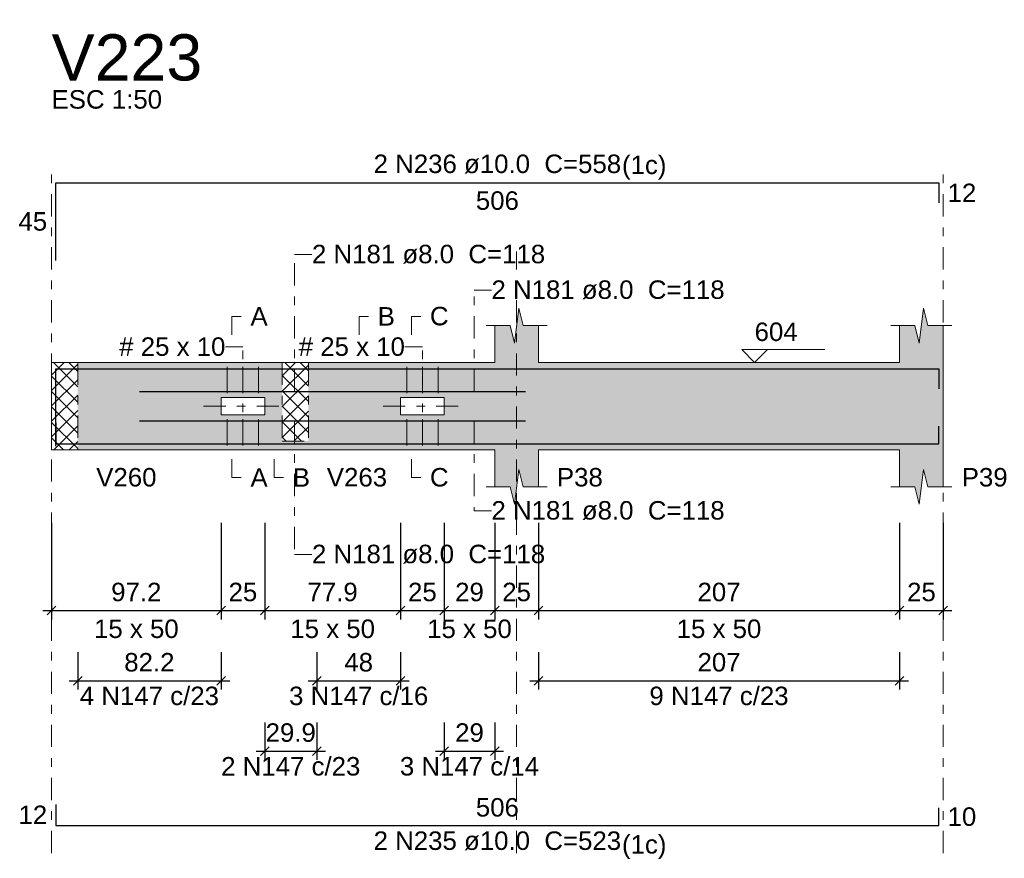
# Model space of a CAD drawing. Header units: millimetres. Extents: x 0 to 119, y 0 to 84.
# Tile 4 of 30: x 19 to 31, y 18 to 28. Entities that reach past the tile are written whole.
import ezdxf

# ---------------------------------------------------------------- set-up
doc = ezdxf.new("R2010")
doc.units = ezdxf.units.MM
doc.header["$MEASUREMENT"] = 0
doc.linetypes.add('DASHDOT', pattern=[2.54, 1.27, -0.635, 0, -0.635])
doc.linetypes.add('NULL', pattern=[0])
doc.layers.get('0').update_dxf_attribs({"lineweight": 18})
for name, color, linetype, lineweight in [('Descrição da armadura', 7, 'Continuous', 0), ('DT-Arm complementar', 5, 'Continuous', 5), ('DT-Barras na forma', 2, 'Continuous', 30), ('DT-Barras rebatidas', 2, 'Continuous', 30), ('DT-Cotas', 9, 'Continuous', 5), ('DT-Forma', 5, 'Continuous', 5), ('DT-Hachura forma vigas', 254, 'Continuous', 5), ('DT-Hachura intersecção vigas', 9, 'Continuous', 5), ('DT-Pontilhado', 9, 'DASHDOT', 5), ('DT-Textos', 7, 'Continuous', 5), ('DT-Título', 3, 'Continuous', 20), ('Textos armaduras', 7, 'Continuous', 0)]:
    doc.layers.add(name, color=color, linetype=linetype, lineweight=lineweight)
doc.styles.add('Arial', font='txt')
doc.dimstyles.new('UM_50.000000', dxfattribs={"dimtxt": 0.18, "dimasz": 0.1, "dimexe": 0.1, "dimexo": 0.2, "dimgap": 0, "dimtad": 1, "dimtih": 1, "dimtoh": 1, "dimdec": 1, "dimlfac": 50, "dimzin": 0, "dimdsep": 46, "dimtxsty": 'Standard', "dimcen": 0.09, "dimdle": 0.1, "dimadec": 1, "dimazin": 2, "dimtfac": 1, "dimtdec": 4, "dimtofl": 0, "dimtmove": 0, "dimatfit": 3, "dimfxl": 1, "dimtolj": 1, "dimarcsym": 0})

# ---------------------------------------------------------------- blocks, each defined once
blk = doc.blocks.new('_Oblique')
at = {"color": 0, "linetype": 'ByBlock', "lineweight": -2}
blk.add_line((-0.5, -0.5), (0.5, 0.5), dxfattribs=at)
blk = doc.blocks.new('*D248')
at = {"layer": 'Defpoints', "color": 0}
for p in [(19.629, 22.025), (21.572, 22.025), (21.572, 20.818)]:
    blk.add_point(p, dxfattribs=at)
at = {"layer": 'DT-Cotas', "color": 0, "lineweight": -2}
for p, q in [((19.629, 21.825), (19.629, 20.718)), ((21.572, 21.825), (21.572, 20.718)), ((19.529, 20.818), (21.672, 20.818))]:
    blk.add_line(p, q, dxfattribs=at)
at = {"layer": 'DT-Cotas', "color": 0, "lineweight": -2, "xscale": 0.1, "yscale": 0.1, "zscale": 0.1, "rotation": 180}
blk.add_blockref('_Oblique', (19.629, 20.818), dxfattribs=at)
at = {"layer": 'DT-Cotas', "color": 0, "lineweight": -2, "xscale": 0.1, "yscale": 0.1, "zscale": 0.1}
blk.add_blockref('_Oblique', (21.572, 20.818), dxfattribs=at)
at = {"layer": 'DT-Cotas', "color": 7, "insert": (20.6, 21.03), "char_height": 0.2118, "attachment_point": 5, "rotation": 0.0057, "style": 'Arial'}
blk.add_mtext('\\A1;97.2', dxfattribs=at)
blk = doc.blocks.new('*D249')
at = {"layer": 'Defpoints', "color": 0}
for p in [(21.572, 22.025), (22.072, 22.025), (22.072, 20.818)]:
    blk.add_point(p, dxfattribs=at)
at = {"layer": 'DT-Cotas', "color": 0, "lineweight": -2}
for p, q in [((21.572, 21.825), (21.572, 20.718)), ((22.072, 21.825), (22.072, 20.718)), ((21.472, 20.818), (22.172, 20.818))]:
    blk.add_line(p, q, dxfattribs=at)
at = {"layer": 'DT-Cotas', "color": 0, "lineweight": -2, "xscale": 0.1, "yscale": 0.1, "zscale": 0.1, "rotation": 180}
blk.add_blockref('_Oblique', (21.572, 20.818), dxfattribs=at)
at = {"layer": 'DT-Cotas', "color": 0, "lineweight": -2, "xscale": 0.1, "yscale": 0.1, "zscale": 0.1}
blk.add_blockref('_Oblique', (22.072, 20.818), dxfattribs=at)
at = {"layer": 'DT-Cotas', "color": 7, "insert": (21.822, 21.03), "char_height": 0.2118, "attachment_point": 5, "rotation": 0.0057, "style": 'Arial'}
blk.add_mtext('\\A1;25', dxfattribs=at)
blk = doc.blocks.new('*D250')
at = {"layer": 'Defpoints', "color": 0}
for p in [(22.072, 22.025), (23.629, 22.025), (23.629, 20.818)]:
    blk.add_point(p, dxfattribs=at)
at = {"layer": 'DT-Cotas', "color": 0, "lineweight": -2}
for p, q in [((22.072, 21.825), (22.072, 20.718)), ((23.629, 21.825), (23.629, 20.718)), ((21.972, 20.818), (23.729, 20.818))]:
    blk.add_line(p, q, dxfattribs=at)
at = {"layer": 'DT-Cotas', "color": 0, "lineweight": -2, "xscale": 0.1, "yscale": 0.1, "zscale": 0.1, "rotation": 180}
blk.add_blockref('_Oblique', (22.072, 20.818), dxfattribs=at)
at = {"layer": 'DT-Cotas', "color": 0, "lineweight": -2, "xscale": 0.1, "yscale": 0.1, "zscale": 0.1}
blk.add_blockref('_Oblique', (23.629, 20.818), dxfattribs=at)
at = {"layer": 'DT-Cotas', "color": 7, "insert": (22.85, 21.03), "char_height": 0.2118, "attachment_point": 5, "rotation": 0.0057, "style": 'Arial'}
blk.add_mtext('\\A1;77.9', dxfattribs=at)
blk = doc.blocks.new('*D251')
at = {"layer": 'Defpoints', "color": 0}
for p in [(23.629, 22.025), (24.129, 22.025), (24.129, 20.818)]:
    blk.add_point(p, dxfattribs=at)
at = {"layer": 'DT-Cotas', "color": 0, "lineweight": -2}
for p, q in [((23.629, 21.825), (23.629, 20.718)), ((24.129, 21.825), (24.129, 20.718)), ((23.529, 20.818), (24.229, 20.818))]:
    blk.add_line(p, q, dxfattribs=at)
at = {"layer": 'DT-Cotas', "color": 0, "lineweight": -2, "xscale": 0.1, "yscale": 0.1, "zscale": 0.1, "rotation": 180}
blk.add_blockref('_Oblique', (23.629, 20.818), dxfattribs=at)
at = {"layer": 'DT-Cotas', "color": 0, "lineweight": -2, "xscale": 0.1, "yscale": 0.1, "zscale": 0.1}
blk.add_blockref('_Oblique', (24.129, 20.818), dxfattribs=at)
at = {"layer": 'DT-Cotas', "color": 7, "insert": (23.879, 21.03), "char_height": 0.2118, "attachment_point": 5, "rotation": 0.0057, "style": 'Arial'}
blk.add_mtext('\\A1;25', dxfattribs=at)
blk = doc.blocks.new('*D252')
at = {"layer": 'Defpoints', "color": 0}
for p in [(24.129, 22.025), (24.709, 22.025), (24.709, 20.818)]:
    blk.add_point(p, dxfattribs=at)
at = {"layer": 'DT-Cotas', "color": 0, "lineweight": -2}
for p, q in [((24.129, 21.825), (24.129, 20.718)), ((24.709, 21.825), (24.709, 20.718)), ((24.029, 20.818), (24.809, 20.818))]:
    blk.add_line(p, q, dxfattribs=at)
at = {"layer": 'DT-Cotas', "color": 0, "lineweight": -2, "xscale": 0.1, "yscale": 0.1, "zscale": 0.1, "rotation": 180}
blk.add_blockref('_Oblique', (24.129, 20.818), dxfattribs=at)
at = {"layer": 'DT-Cotas', "color": 0, "lineweight": -2, "xscale": 0.1, "yscale": 0.1, "zscale": 0.1}
blk.add_blockref('_Oblique', (24.709, 20.818), dxfattribs=at)
at = {"layer": 'DT-Cotas', "color": 7, "insert": (24.419, 21.03), "char_height": 0.2118, "attachment_point": 5, "rotation": 0.0057, "style": 'Arial'}
blk.add_mtext('\\A1;29', dxfattribs=at)
blk = doc.blocks.new('*D253')
at = {"layer": 'Defpoints', "color": 0}
for p in [(24.709, 22.025), (25.209, 22.025), (25.209, 20.818)]:
    blk.add_point(p, dxfattribs=at)
at = {"layer": 'DT-Cotas', "color": 0, "lineweight": -2}
for p, q in [((24.709, 21.825), (24.709, 20.718)), ((25.209, 21.825), (25.209, 20.718)), ((24.609, 20.818), (25.309, 20.818))]:
    blk.add_line(p, q, dxfattribs=at)
at = {"layer": 'DT-Cotas', "color": 0, "lineweight": -2, "xscale": 0.1, "yscale": 0.1, "zscale": 0.1, "rotation": 180}
blk.add_blockref('_Oblique', (24.709, 20.818), dxfattribs=at)
at = {"layer": 'DT-Cotas', "color": 0, "lineweight": -2, "xscale": 0.1, "yscale": 0.1, "zscale": 0.1}
blk.add_blockref('_Oblique', (25.209, 20.818), dxfattribs=at)
at = {"layer": 'DT-Cotas', "color": 7, "insert": (24.959, 21.03), "char_height": 0.2118, "attachment_point": 5, "style": 'Arial'}
blk.add_mtext('\\A1;25', dxfattribs=at)
blk = doc.blocks.new('*D254')
at = {"layer": 'Defpoints', "color": 0}
for p in [(25.209, 22.025), (29.349, 22.025), (29.349, 20.818)]:
    blk.add_point(p, dxfattribs=at)
at = {"layer": 'DT-Cotas', "color": 0, "lineweight": -2}
for p, q in [((25.209, 21.825), (25.209, 20.718)), ((29.349, 21.825), (29.349, 20.718)), ((25.109, 20.818), (29.449, 20.818))]:
    blk.add_line(p, q, dxfattribs=at)
at = {"layer": 'DT-Cotas', "color": 0, "lineweight": -2, "xscale": 0.1, "yscale": 0.1, "zscale": 0.1, "rotation": 180}
blk.add_blockref('_Oblique', (25.209, 20.818), dxfattribs=at)
at = {"layer": 'DT-Cotas', "color": 0, "lineweight": -2, "xscale": 0.1, "yscale": 0.1, "zscale": 0.1}
blk.add_blockref('_Oblique', (29.349, 20.818), dxfattribs=at)
at = {"layer": 'DT-Cotas', "color": 7, "insert": (27.279, 21.03), "char_height": 0.2118, "attachment_point": 5, "rotation": 0.0057, "style": 'Arial'}
blk.add_mtext('\\A1;207', dxfattribs=at)
blk = doc.blocks.new('*D255')
at = {"layer": 'Defpoints', "color": 0}
for p in [(29.349, 22.025), (29.849, 22.025), (29.849, 20.818)]:
    blk.add_point(p, dxfattribs=at)
at = {"layer": 'DT-Cotas', "color": 0, "lineweight": -2}
for p, q in [((29.349, 21.825), (29.349, 20.718)), ((29.849, 21.825), (29.849, 20.718)), ((29.249, 20.818), (29.949, 20.818))]:
    blk.add_line(p, q, dxfattribs=at)
at = {"layer": 'DT-Cotas', "color": 0, "lineweight": -2, "xscale": 0.1, "yscale": 0.1, "zscale": 0.1, "rotation": 180}
blk.add_blockref('_Oblique', (29.349, 20.818), dxfattribs=at)
at = {"layer": 'DT-Cotas', "color": 0, "lineweight": -2, "xscale": 0.1, "yscale": 0.1, "zscale": 0.1}
blk.add_blockref('_Oblique', (29.849, 20.818), dxfattribs=at)
at = {"layer": 'DT-Cotas', "color": 7, "insert": (29.599, 21.03), "char_height": 0.2118, "attachment_point": 5, "rotation": 0.0057, "style": 'Arial'}
blk.add_mtext('\\A1;25', dxfattribs=at)
blk = doc.blocks.new('*D268')
at = {"layer": 'Defpoints', "color": 0}
for p in [(19.929, 20.543), (21.572, 20.543), (21.572, 20.014)]:
    blk.add_point(p, dxfattribs=at)
at = {"layer": 'DT-Cotas', "color": 0, "lineweight": -2}
for p, q in [((19.929, 20.343), (19.929, 19.914)), ((21.572, 20.343), (21.572, 19.914)), ((19.829, 20.014), (21.672, 20.014))]:
    blk.add_line(p, q, dxfattribs=at)
at = {"layer": 'DT-Cotas', "color": 0, "lineweight": -2, "xscale": 0.1, "yscale": 0.1, "zscale": 0.1, "rotation": 180}
blk.add_blockref('_Oblique', (19.929, 20.014), dxfattribs=at)
at = {"layer": 'DT-Cotas', "color": 0, "lineweight": -2, "xscale": 0.1, "yscale": 0.1, "zscale": 0.1}
blk.add_blockref('_Oblique', (21.572, 20.014), dxfattribs=at)
at = {"layer": 'DT-Cotas', "color": 7, "insert": (20.75, 20.225), "char_height": 0.2118, "attachment_point": 5, "rotation": 0.0057, "style": 'Arial'}
blk.add_mtext('\\A1;82.2', dxfattribs=at)
blk = doc.blocks.new('*D269')
at = {"layer": 'Defpoints', "color": 0}
for p in [(22.669, 20.543), (23.629, 20.543), (23.629, 20.014)]:
    blk.add_point(p, dxfattribs=at)
at = {"layer": 'DT-Cotas', "color": 0, "lineweight": -2}
for p, q in [((22.669, 20.343), (22.669, 19.914)), ((23.629, 20.343), (23.629, 19.914)), ((22.569, 20.014), (23.729, 20.014))]:
    blk.add_line(p, q, dxfattribs=at)
at = {"layer": 'DT-Cotas', "color": 0, "lineweight": -2, "xscale": 0.1, "yscale": 0.1, "zscale": 0.1, "rotation": 180}
blk.add_blockref('_Oblique', (22.669, 20.014), dxfattribs=at)
at = {"layer": 'DT-Cotas', "color": 0, "lineweight": -2, "xscale": 0.1, "yscale": 0.1, "zscale": 0.1}
blk.add_blockref('_Oblique', (23.629, 20.014), dxfattribs=at)
at = {"layer": 'DT-Cotas', "color": 7, "insert": (23.149, 20.225), "char_height": 0.2118, "attachment_point": 5, "rotation": 0.0057, "style": 'Arial'}
blk.add_mtext('\\A1;48', dxfattribs=at)
blk = doc.blocks.new('*D270')
at = {"layer": 'Defpoints', "color": 0}
for p in [(22.072, 19.736), (22.669, 19.736), (22.669, 19.207)]:
    blk.add_point(p, dxfattribs=at)
at = {"layer": 'DT-Cotas', "color": 0, "lineweight": -2}
for p, q in [((22.072, 19.536), (22.072, 19.107)), ((22.669, 19.536), (22.669, 19.107)), ((21.972, 19.207), (22.769, 19.207))]:
    blk.add_line(p, q, dxfattribs=at)
at = {"layer": 'DT-Cotas', "color": 0, "lineweight": -2, "xscale": 0.1, "yscale": 0.1, "zscale": 0.1, "rotation": 180}
blk.add_blockref('_Oblique', (22.072, 19.207), dxfattribs=at)
at = {"layer": 'DT-Cotas', "color": 0, "lineweight": -2, "xscale": 0.1, "yscale": 0.1, "zscale": 0.1}
blk.add_blockref('_Oblique', (22.669, 19.207), dxfattribs=at)
at = {"layer": 'DT-Cotas', "color": 7, "insert": (22.37, 19.419), "char_height": 0.2118, "attachment_point": 5, "rotation": 0.0057, "style": 'Arial'}
blk.add_mtext('\\A1;29.9', dxfattribs=at)
blk = doc.blocks.new('*D271')
at = {"layer": 'Defpoints', "color": 0}
for p in [(24.129, 19.736), (24.709, 19.736), (24.709, 19.207)]:
    blk.add_point(p, dxfattribs=at)
at = {"layer": 'DT-Cotas', "color": 0, "lineweight": -2}
for p, q in [((24.129, 19.536), (24.129, 19.107)), ((24.709, 19.536), (24.709, 19.107)), ((24.029, 19.207), (24.809, 19.207))]:
    blk.add_line(p, q, dxfattribs=at)
at = {"layer": 'DT-Cotas', "color": 0, "lineweight": -2, "xscale": 0.1, "yscale": 0.1, "zscale": 0.1, "rotation": 180}
blk.add_blockref('_Oblique', (24.129, 19.207), dxfattribs=at)
at = {"layer": 'DT-Cotas', "color": 0, "lineweight": -2, "xscale": 0.1, "yscale": 0.1, "zscale": 0.1}
blk.add_blockref('_Oblique', (24.709, 19.207), dxfattribs=at)
at = {"layer": 'DT-Cotas', "color": 7, "insert": (24.419, 19.419), "char_height": 0.2118, "attachment_point": 5, "rotation": 0.0057, "style": 'Arial'}
blk.add_mtext('\\A1;29', dxfattribs=at)
blk = doc.blocks.new('*D272')
at = {"layer": 'Defpoints', "color": 0}
for p in [(25.209, 20.543), (29.349, 20.543), (29.349, 20.014)]:
    blk.add_point(p, dxfattribs=at)
at = {"layer": 'DT-Cotas', "color": 0, "lineweight": -2}
for p, q in [((25.209, 20.343), (25.209, 19.914)), ((29.349, 20.343), (29.349, 19.914)), ((25.109, 20.014), (29.449, 20.014))]:
    blk.add_line(p, q, dxfattribs=at)
at = {"layer": 'DT-Cotas', "color": 0, "lineweight": -2, "xscale": 0.1, "yscale": 0.1, "zscale": 0.1, "rotation": 180}
blk.add_blockref('_Oblique', (25.209, 20.014), dxfattribs=at)
at = {"layer": 'DT-Cotas', "color": 0, "lineweight": -2, "xscale": 0.1, "yscale": 0.1, "zscale": 0.1}
blk.add_blockref('_Oblique', (29.349, 20.014), dxfattribs=at)
at = {"layer": 'DT-Cotas', "color": 7, "insert": (27.279, 20.225), "char_height": 0.2118, "attachment_point": 5, "rotation": 0.0057, "style": 'Arial'}
blk.add_mtext('\\A1;207', dxfattribs=at)

msp = doc.modelspace()

# ---------------------------------------------------------------- hatches: boundary and pattern name
at = {"layer": 'DT-Hachura forma vigas', "linetype": 'Continuous'}
h = msp.add_hatch(color=254, dxfattribs=at)
h.paths.add_polyline_path([(22.5719, 22.7606), (22.2719, 22.7606), (22.2719, 23.6606), (19.9285, 23.6606), (19.9285, 22.6606), (22.2719, 22.6606), (22.5719, 22.6606), (24.7085, 22.6606), (24.7085, 22.237), (24.8835, 22.237), (24.9335, 22.037), (24.9835, 22.437), (25.0335, 22.237), (25.2085, 22.237), (25.2085, 22.6606), (29.3485, 22.6606), (29.3485, 22.237), (29.5235, 22.237), (29.5735, 22.037), (29.6235, 22.437), (29.6735, 22.237), (29.8485, 22.237), (29.8485, 22.6606), (29.8485, 23.6606), (29.8485, 24.0842), (29.6735, 24.0842), (29.6235, 24.2842), (29.5735, 23.8842), (29.5235, 24.0842), (29.3485, 24.0842), (29.3485, 23.6606), (25.2085, 23.6606), (25.2085, 24.0842), (25.0335, 24.0842), (24.9835, 24.2842), (24.9335, 23.8842), (24.8835, 24.0842), (24.7085, 24.0842), (24.7085, 23.6606), (22.5719, 23.6606), (22.5719, 22.7606)])
h.paths.add_polyline_path([(22.0719, 23.2606), (21.5719, 23.2606), (21.5719, 23.0606), (22.0719, 23.0606), (22.0719, 23.2606)], flags=0)
h.paths.add_polyline_path([(24.1289, 23.2606), (23.6289, 23.2606), (23.6289, 23.0606), (24.1289, 23.0606), (24.1289, 23.2606)], flags=0)
at = {"layer": 'DT-Hachura intersecção vigas', "linetype": 'Continuous'}
h = msp.add_hatch(dxfattribs=at)
h.set_pattern_fill('ANSI37', color=9, style=0)
h.paths.add_polyline_path([(19.6285, 22.6606), (19.9285, 22.6606), (19.9285, 23.6606), (19.6285, 23.6606), (19.6285, 22.6606)])
h = msp.add_hatch(dxfattribs=at)
h.set_pattern_fill('ANSI37', color=9, style=0)
h.paths.add_polyline_path([(22.2719, 22.7606), (22.5719, 22.7606), (22.5719, 23.6606), (22.2719, 23.6606), (22.2719, 22.7606)])

# ---------------------------------------------------------------- linework, layer by layer
at = {"layer": 'DT-Arm complementar'}
for p, q in [((21.6419, 23.6106), (21.6419, 23.3106)), ((21.8219, 23.6106), (21.8219, 23.3106)), ((22.0019, 23.6106), (22.0019, 23.3106)), ((23.6989, 23.6106), (23.6989, 23.3106)), ((23.8789, 23.6106), (23.8789, 23.3106)), ((24.0589, 23.6106), (24.0589, 23.3106)), ((21.6419, 23.0106), (21.6419, 22.7106)), ((21.8219, 23.0106), (21.8219, 22.7106)), ((22.0019, 23.0106), (22.0019, 22.7106)), ((23.6989, 23.0106), (23.6989, 22.7106)), ((23.8789, 23.0106), (23.8789, 22.7106)), ((24.0589, 23.0106), (24.0589, 22.7106))]:
    msp.add_line(p, q, dxfattribs=at)
at = {"layer": 'DT-Barras na forma'}
for points in [[(19.6785, 22.7006), (19.6785, 23.5906), (29.7985, 23.5906), (29.7985, 23.3606)], [(20.6382, 23.3286), (23.0056, 23.3286)], [(22.6952, 23.3286), (25.0626, 23.3286)], [(19.6785, 22.9706), (19.6785, 22.7306), (29.7985, 22.7306), (29.7985, 22.9306)], [(20.6382, 22.9926), (23.0056, 22.9926)], [(22.6952, 22.9926), (25.0626, 22.9926)]]:
    msp.add_lwpolyline(points, dxfattribs=at)
at = {"layer": 'DT-Barras rebatidas'}
for points in [[(19.6785, 24.8302), (19.6785, 25.7202), (29.7985, 25.7202), (29.7985, 25.4902)], [(19.6785, 18.5974), (19.6785, 18.3574), (29.7985, 18.3574), (29.7985, 18.5574)]]:
    msp.add_lwpolyline(points, dxfattribs=at)
at = {"layer": 'DT-Forma'}
for p, q in [((24.9335, 23.8842), (24.9835, 24.2842)), ((24.9835, 24.2842), (25.0335, 24.0842)), ((29.5735, 23.8842), (29.6235, 24.2842)), ((29.6235, 24.2842), (29.6735, 24.0842)), ((24.6085, 24.0842), (24.8835, 24.0842)), ((24.7085, 23.6606), (24.7085, 24.0842)), ((24.8835, 24.0842), (24.9335, 23.8842)), ((25.0335, 24.0842), (25.3085, 24.0842)), ((25.2085, 24.0842), (25.2085, 23.6606)), ((29.2485, 24.0842), (29.5235, 24.0842)), ((29.3485, 23.6606), (29.3485, 24.0842)), ((29.5235, 24.0842), (29.5735, 23.8842)), ((29.6735, 24.0842), (29.9485, 24.0842)), ((29.8485, 24.0842), (29.8485, 23.6606)), ((19.6285, 23.6606), (19.9285, 23.6606)), ((19.9285, 23.6606), (22.2719, 23.6606)), ((22.2719, 23.6606), (22.5719, 23.6606)), ((22.5719, 23.6606), (24.7085, 23.6606)), ((25.2085, 23.6606), (29.3485, 23.6606)), ((19.6285, 22.6606), (19.9285, 22.6606)), ((19.9285, 22.6606), (22.2719, 22.6606)), ((22.2719, 22.6606), (22.5719, 22.6606)), ((22.5719, 22.6606), (24.7085, 22.6606)), ((24.7085, 22.6606), (24.7085, 22.237)), ((25.2085, 22.237), (25.2085, 22.6606)), ((25.2085, 22.6606), (29.3485, 22.6606)), ((29.3485, 22.6606), (29.3485, 22.237)), ((29.8485, 22.237), (29.8485, 22.6606)), ((24.9335, 22.037), (24.9835, 22.437)), ((24.9835, 22.437), (25.0335, 22.237)), ((29.5735, 22.037), (29.6235, 22.437)), ((29.6235, 22.437), (29.6735, 22.237)), ((24.6085, 22.237), (24.8835, 22.237)), ((24.8835, 22.237), (24.9335, 22.037)), ((25.0335, 22.237), (25.3085, 22.237)), ((29.2485, 22.237), (29.5235, 22.237)), ((29.5235, 22.237), (29.5735, 22.037)), ((29.6735, 22.237), (29.9485, 22.237))]:
    msp.add_line(p, q, dxfattribs=at)
at = {"layer": 'DT-Forma', "linetype": 'Continuous'}
for p, q in [((19.6285, 22.6606), (19.6285, 23.6606)), ((29.8485, 23.6606), (29.8485, 22.6606))]:
    msp.add_line(p, q, dxfattribs=at)
at = {"layer": 'DT-Forma'}
for points in [[(21.8219, 23.2606), (21.5719, 23.2606), (21.5719, 23.0606), (22.0719, 23.0606), (22.0719, 23.2606), (21.8219, 23.2606)], [(23.8789, 23.2606), (23.6289, 23.2606), (23.6289, 23.0606), (24.1289, 23.0606), (24.1289, 23.2606), (23.8789, 23.2606)]]:
    msp.add_lwpolyline(points, close=True, dxfattribs=at)
at = {"layer": 'DT-Pontilhado', "ltscale": 0.2}
for p, q in [((19.6285, 18.0397), (19.6285, 25.932)), ((29.8485, 18.0397), (29.8485, 25.932)), ((22.4138, 23.3286), (22.4138, 24.8984)), ((22.4138, 24.8984), (22.6138, 24.8984)), ((24.9585, 18.0397), (24.9585, 24.932)), ((24.4708, 23.3286), (24.4708, 24.4901)), ((24.4708, 24.4901), (24.6708, 24.4901)), ((21.8219, 23.8406), (21.6219, 23.8406)), ((21.8219, 22.7106), (21.8219, 23.8406)), ((23.8789, 23.8406), (23.6789, 23.8406)), ((23.8789, 22.7106), (23.8789, 23.8406)), ((19.9285, 23.6606), (19.9285, 22.6606)), ((22.2719, 23.6606), (22.2719, 22.7606)), ((22.5719, 23.6606), (22.5719, 22.7606)), ((21.3719, 23.1606), (22.2719, 23.1606)), ((23.4289, 23.1606), (24.3289, 23.1606)), ((22.4138, 22.9926), (22.4138, 21.4617)), ((24.4708, 22.9926), (24.4708, 21.9617)), ((22.2719, 22.7606), (22.5719, 22.7606)), ((24.4708, 21.9617), (24.6708, 21.9617)), ((22.4138, 21.4617), (22.6138, 21.4617))]:
    msp.add_line(p, q, dxfattribs=at)
at = {"layer": 'DT-Textos'}
for points in [[(21.6969, 23.9783), (21.6969, 24.1901), (21.8028, 24.1901)], [(23.1545, 23.9783), (23.1545, 24.1901), (23.2604, 24.1901)], [(23.7539, 23.9783), (23.7539, 24.1901), (23.8598, 24.1901)], [(27.8354, 23.8089), (27.6871, 23.6606), (27.5389, 23.8089), (28.492, 23.8089)], [(21.6969, 22.5547), (21.6969, 22.3429), (21.8028, 22.3429)], [(22.1819, 22.5547), (22.1819, 22.3429), (22.2878, 22.3429)], [(23.7539, 22.5547), (23.7539, 22.3429), (23.8598, 22.3429)]]:
    msp.add_lwpolyline(points, dxfattribs=at)

# ---------------------------------------------------------------- texts
at = {"layer": 'Descrição da armadura', "linetype": 'NULL', "char_height": 0.2118, "line_spacing_factor": 0.9, "style": 'Arial'}
for s, insert, width, attachment_point in [('2 N236 ø10.0  C=558', (24.7387, 25.8265), 5.562109, 8), ('2 N181 ø8.0  C=118', (22.6137, 24.7928), 5.239541, 7), ('2 N181 ø8.0  C=118', (24.6707, 24.3845), 5.239541, 7), ('2 N181 ø8.0  C=118', (24.6707, 21.8555), 5.239541, 7), ('2 N181 ø8.0  C=118', (22.6137, 21.3555), 5.239541, 7), ('4 N147 c/23', (20.7502, 19.7319), 3.127695, 8), ('3 N147 c/16', (23.1489, 19.7319), 3.127695, 8), ('9 N147 c/23', (27.2785, 19.7319), 3.127695, 8), ('2 N147 c/23', (22.3704, 18.9252), 3.127695, 8), ('3 N147 c/14', (24.4187, 18.9252), 3.127695, 8), ('2 N235 ø10.0  C=523', (24.7385, 18.2875), 5.562109, 2)]:
    msp.add_mtext(s, dxfattribs=dict(at, insert=insert, width=width, attachment_point=attachment_point))
at = {"layer": 'DT-Textos', "linetype": 'NULL', "char_height": 0.2118, "line_spacing_factor": 0.798, "style": 'Arial'}
for s, insert, width, attachment_point in [('ESC 1:50', (19.6287, 26.5675), 2.482559, 7), ('(1c)', (26.1667, 25.7566), 0.998857, 7), ('A', (21.9087, 24.0845), 0.386855, 7), ('B', (23.3667, 24.0845), 0.386855, 7), ('C', (23.9657, 24.0845), 0.418857, 7), ('604', (27.6867, 23.9045), 0.967705, 7), ('# 25 x 10', (21.6217, 23.7345), 2.38627, 9), ('# 25 x 10', (23.6787, 23.7345), 2.38627, 9), ('V260', (20.1407, 22.2375), 1.354561, 7), ('A', (21.9087, 22.2375), 0.386855, 7), ('B', (22.3937, 22.2375), 0.386855, 7), ('V263', (22.7837, 22.2375), 1.354561, 7), ('C', (23.9657, 22.2375), 0.418857, 7), ('P38', (25.4207, 22.2375), 1.031992, 7), ('P39', (30.0607, 22.2375), 1.031992, 7), ('15 x 50', (20.6007, 20.5012), 1.902559, 8), ('15 x 50', (22.8507, 20.5012), 1.902559, 8), ('15 x 50', (24.4187, 20.5012), 1.902559, 8), ('15 x 50', (27.2787, 20.5012), 1.902559, 8), ('(1c)', (26.1667, 17.9701), 0.998857, 7)]:
    msp.add_mtext(s, dxfattribs=dict(at, insert=insert, width=width, attachment_point=attachment_point))
at = {"layer": 'DT-Título', "linetype": 'NULL', "insert": (19.6287, 26.8853), "char_height": 0.5295, "width": 3.456465, "attachment_point": 7, "line_spacing_factor": 0.798, "style": 'Arial'}
msp.add_mtext('V223', dxfattribs=at)
at = {"layer": 'Textos armaduras', "linetype": 'NULL', "char_height": 0.2118, "line_spacing_factor": 0.9, "style": 'Arial'}
for s, insert, width, attachment_point in [('506', (24.7385, 25.6229), 1.367705, 2), ('12', (29.8985, 25.7111), 1.045137, 1), ('45', (19.5785, 25.1693), 1.045137, 9), ('506', (24.7385, 18.4547), 1.367705, 8), ('12', (19.5785, 18.3715), 1.045137, 9), ('10', (29.8985, 18.5633), 1.045137, 1)]:
    msp.add_mtext(s, dxfattribs=dict(at, insert=insert, width=width, attachment_point=attachment_point))

# ---------------------------------------------------------------- dimensions: what is measured, and where the dimension line sits
at = {"layer": 'DT-Cotas'}
for base, p1, p2, picture, middle, turn in [((21.5719, 20.8184), (19.6285, 22.0252), (21.5719, 22.0252), '*D248', (20.6002, 21.0302), 0.00573), ((22.0719, 20.8184), (21.5719, 22.0252), (22.0719, 22.0252), '*D249', (21.8219, 21.0302), 0.00573), ((23.6289059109, 20.8184442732), (22.0719059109, 22.0252077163), (23.6289059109, 22.0252077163), '*D250', (22.8504059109, 21.0302442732), 0.005729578), ((24.1289, 20.8184), (23.6289, 22.0252), (24.1289, 22.0252), '*D251', (23.8789, 21.0302), 0.00573), ((24.7085, 20.8184), (24.1289, 22.0252), (24.7085, 22.0252), '*D252', (24.4187, 21.0302), 0.00573), ((29.3485, 20.8184), (25.2085, 22.0252), (29.3485, 22.0252), '*D254', (27.2785, 21.0302), 0.00573), ((29.8485, 20.8184), (29.3485, 22.0252), (29.8485, 22.0252), '*D255', (29.5985, 21.0302), 0.00573), ((21.5719, 20.0136), (19.9285, 20.5431), (21.5719, 20.5431), '*D268', (20.7502, 20.2254), 0.00573), ((23.6289, 20.0136), (22.6689, 20.5431), (23.6289, 20.5431), '*D269', (23.1489, 20.2254), 0.00573), ((29.3485, 20.0136), (25.2085, 20.5431), (29.3485, 20.5431), '*D272', (27.2785, 20.2254), 0.00573), ((22.6689059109, 19.2068498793), (22.0719059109, 19.7363498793), (22.6689059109, 19.7363498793), '*D270', (22.3704059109, 19.4186498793), 0.005729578), ((24.7085, 19.2068), (24.1289, 19.7363), (24.7085, 19.7363), '*D271', (24.4187, 19.4186), 0.00573)]:
    dim = msp.add_linear_dim(base=base, p1=p1, p2=p2, dimstyle='UM_50.000000', override={"dimtxt": 0.2118, "dimasz": 0.1, "dimexe": 0.1, "dimexo": 0.2, "dimtad": 1, "dimtih": 0, "dimtoh": 0, "dimdec": 1, "dimlfac": 50, "dimzin": 8, "dimtxsty": 'Arial', "dimblk": 'Oblique', "dimblk1": 'Oblique', "dimblk2": 'Oblique', "dimsah": 1, "dimdle": 0.1, "dimse1": 0, "dimse2": 0, "dimclrt": 7, "dimadec": 1, "dimazin": 3, "dimtmove": 2, "dimldrblk": 'Oblique'}, dxfattribs=at)
    dim.commit()
    dim.dimension.update_dxf_attribs({"geometry": picture, "text_midpoint": middle, "dimtype": 160, "text_rotation": turn})
dim = msp.add_linear_dim(base=(25.2085, 20.8184), p1=(24.7085, 22.0252), p2=(25.2085, 22.0252), dimstyle='UM_50.000000', override={"dimtxt": 0.2118, "dimasz": 0.1, "dimexe": 0.1, "dimexo": 0.2, "dimtad": 1, "dimtih": 0, "dimtoh": 0, "dimdec": 1, "dimlfac": 50, "dimzin": 8, "dimtxsty": 'Arial', "dimblk": 'Oblique', "dimblk1": 'Oblique', "dimblk2": 'Oblique', "dimsah": 1, "dimdle": 0.1, "dimse1": 0, "dimse2": 0, "dimclrt": 7, "dimadec": 1, "dimazin": 3, "dimtmove": 2, "dimldrblk": 'Oblique'}, dxfattribs=at)
dim.commit()
dim.dimension.update_dxf_attribs({"geometry": '*D253', "text_midpoint": (24.9585, 21.0302), "dimtype": 160})

doc.saveas('drawing.dxf')
